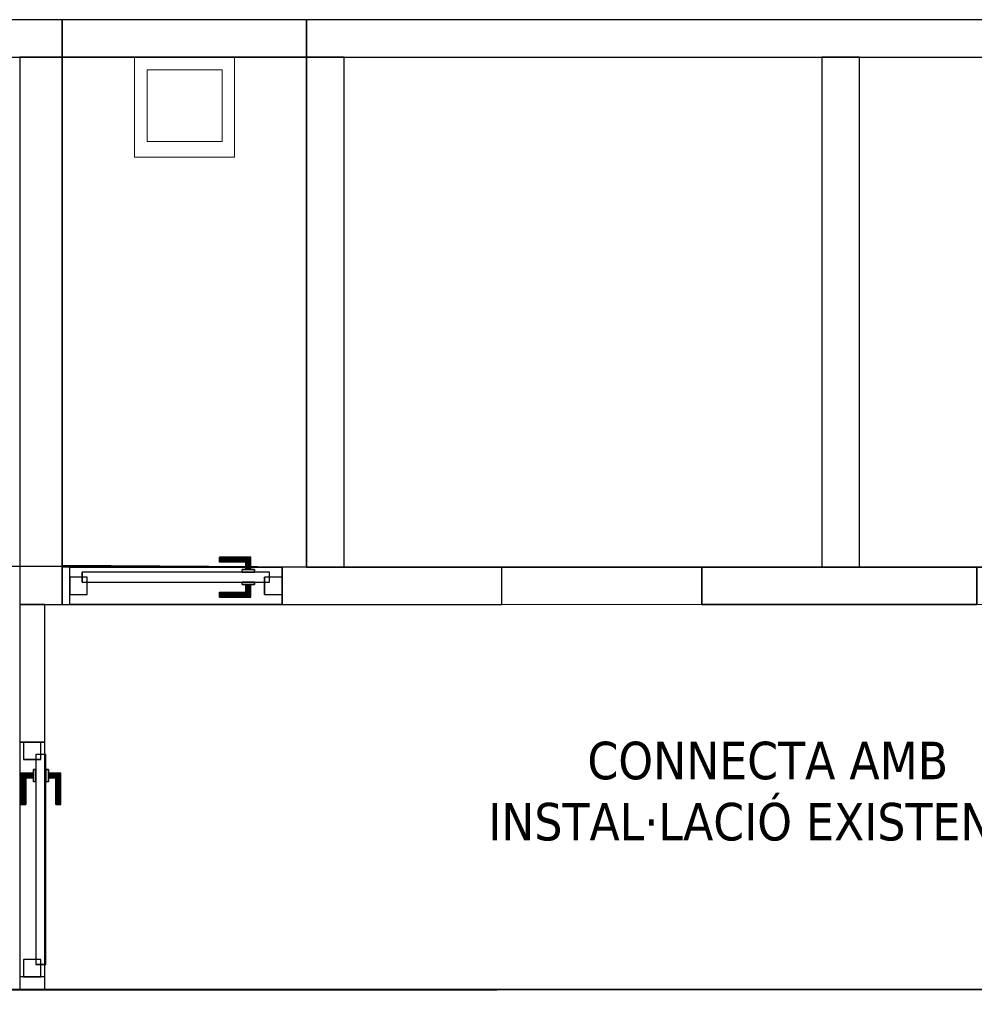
# Model space of a CAD drawing. Header units: metres. Extents: x 391.1 to 427.5, y 12.5 to 28.4.
# Tile 207 of 209: x 415.8 to 419.6, y 24.3 to 28.2. Entities that reach past the tile are written whole.
import ezdxf

# ---------------------------------------------------------------- set-up
doc = ezdxf.new("R2010")
doc.units = ezdxf.units.M
doc.layers.add('01_CARPINTERIA', color=5, linetype='Continuous', lineweight=25, true_color=0x0000ff)
doc.layers.add('01_SUELOS', color=7, linetype='Continuous', lineweight=25, true_color=0x007f00)
for name, color, linetype, lineweight in [('02_MOBILIARIO', 7, 'Continuous', 18), ('A-DETL-____-MBND', 7, 'Continuous', 18), ('A-GENM-____-OTLN', 7, 'Continuous', 18), ('A-WALL-____-MCUT', 7, 'Continuous', 25), ('A-WALL-____-OTLN', 7, 'Continuous', 25), ('G-____-____-TEXT', 7, 'Continuous', 30)]:
    doc.layers.add(name, color=color, linetype=linetype, lineweight=lineweight)
doc.styles.add('Tahoma_4', font='tahoma.ttf', dxfattribs={"height": 0.15})

# ---------------------------------------------------------------- blocks, each defined once
blk = doc.blocks.new('Family - Evans PA-152030-03_CLI_AIGUA_P0A')
at = {"layer": 'A-WALL-____-MCUT', "color": 253, "true_color": 0xaaaaaa}
for p, q in [((2.0405, 0.15), (0, 0.15)), ((0, 0.15), (0, 0)), ((2.0405, 0), (2.0405, 0.15)), ((0, 0), (2.0405, 0))]:
    blk.add_line(p, q, dxfattribs=at)
at = {"layer": 'A-WALL-____-OTLN', "color": 253, "true_color": 0xaaaaaa}
for p, q in [((2.0405, 0.15), (0, 0.15)), ((0, 0.15), (0, 0)), ((2.0405, 0), (2.0405, 0.15)), ((0, 0), (2.0405, 0))]:
    blk.add_line(p, q, dxfattribs=at)
at = {"layer": 'A-WALL-____-OTLN', "color": 253, "lineweight": 18, "true_color": 0xaaaaaa}
blk.add_line((0, 0), (2.0405, 0), dxfattribs=at)
blk = doc.blocks.new('Family - Evans PA-152062-03_CLI_AIGUA_P0A')
at = {"layer": 'A-WALL-____-MCUT', "color": 253, "true_color": 0xaaaaaa}
for p, q in [((4.3623, 0.15), (0, 0.15)), ((0, 0.15), (0, 0)), ((4.3623, 0), (4.3623, 0.15)), ((0, 0), (4.3623, 0))]:
    blk.add_line(p, q, dxfattribs=at)
at = {"layer": 'A-WALL-____-OTLN', "color": 253, "true_color": 0xaaaaaa}
for p, q in [((4.3623, 0.15), (0, 0.15)), ((0, 0.15), (0, 0)), ((4.3623, 0), (4.3623, 0.15)), ((0, 0), (4.3623, 0))]:
    blk.add_line(p, q, dxfattribs=at)
at = {"layer": 'A-WALL-____-OTLN', "color": 253, "lineweight": 18, "true_color": 0xaaaaaa}
blk.add_line((0, 0), (4.3623, 0), dxfattribs=at)
blk = doc.blocks.new('Family - Evans PA-152125-03_CLI_AIGUA_P0A')
at = {"layer": 'A-WALL-____-MCUT', "color": 253, "true_color": 0xaaaaaa}
for p, q in [((0.9778, 0.15), (0, 0.15)), ((0, 0.15), (0, 0)), ((0.9778, 0), (0.9778, 0.15)), ((0, 0), (0.9778, 0))]:
    blk.add_line(p, q, dxfattribs=at)
at = {"layer": 'A-WALL-____-OTLN', "color": 253, "true_color": 0xaaaaaa}
for p, q in [((0.9778, 0.15), (0, 0.15)), ((0, 0.15), (0, 0)), ((0.9778, 0), (0.9778, 0.15)), ((0, 0), (0.9778, 0))]:
    blk.add_line(p, q, dxfattribs=at)
at = {"layer": 'A-WALL-____-OTLN', "color": 253, "lineweight": 18, "true_color": 0xaaaaaa}
blk.add_line((0, 0), (0.9778, 0), dxfattribs=at)
blk = doc.blocks.new('Family - Evans PA-152164-03_CLI_AIGUA_P0A')
at = {"layer": 'A-WALL-____-MCUT', "color": 253, "true_color": 0xaaaaaa}
for p, q in [((0.05, 0.1), (0, 0.1)), ((0, 0.1), (0, 0)), ((0.05, 0), (0.05, 0.1)), ((0.99, 0.1), (0.99, 0)), ((1.54, 0.1), (0.99, 0.1)), ((1.54, 0), (1.54, 0.1)), ((0, 0), (0.05, 0)), ((0.99, 0), (1.54, 0))]:
    blk.add_line(p, q, dxfattribs=at)
at = {"layer": 'A-WALL-____-OTLN', "color": 253, "true_color": 0xaaaaaa}
for p, q in [((1.54, 0.1), (0, 0.1)), ((0, 0.1), (0, 0)), ((0.05, 0), (0.05, 0.1)), ((0.99, 0.1), (0.05, 0.1)), ((0.99, 0), (0.99, 0.1)), ((1.54, 0), (1.54, 0.1)), ((0, 0), (1.54, 0)), ((0.05, 0), (0.99, 0))]:
    blk.add_line(p, q, dxfattribs=at)
at = {"layer": 'A-WALL-____-OTLN', "color": 253, "lineweight": 18, "true_color": 0xaaaaaa}
blk.add_line((0, 0), (1.54, 0), dxfattribs=at)
blk = doc.blocks.new('Family - Vano de puerta PA-152166-03_CLI_AIGUA_P0A')
at = {"layer": 'A-GENM-____-OTLN', "color": 253, "true_color": 0xaaaaaa}
for p, q in [((415.8769, 25.3396), (415.7769, 25.3396)), ((415.7769, 25.3396), (415.7769, 24.3996)), ((415.7769, 24.3996), (415.7769, 25.3396)), ((415.7769, 25.3396), (415.8769, 25.3396)), ((415.8769, 24.3996), (415.8769, 25.3396)), ((415.8769, 25.3396), (415.8769, 24.3996)), ((415.7769, 24.3996), (415.8769, 24.3996)), ((415.7769, 24.3996), (415.8769, 24.3996))]:
    blk.add_line(p, q, dxfattribs=at)
blk = doc.blocks.new('Family - Evans PA-152202-03_CLI_AIGUA_P0A')
at = {"layer": 'A-WALL-____-MCUT', "color": 253, "true_color": 0xaaaaaa}
for p, q in [((2.0405, 0.15), (0, 0.15)), ((0, 0.15), (0, 0)), ((2.0405, 0), (2.0405, 0.15)), ((0, 0), (2.0405, 0))]:
    blk.add_line(p, q, dxfattribs=at)
at = {"layer": 'A-WALL-____-OTLN', "color": 253, "true_color": 0xaaaaaa}
for p, q in [((2.0405, 0.15), (0, 0.15)), ((0, 0.15), (0, 0)), ((2.0405, 0), (2.0405, 0.15)), ((0, 0), (2.0405, 0))]:
    blk.add_line(p, q, dxfattribs=at)
at = {"layer": 'A-WALL-____-OTLN', "color": 253, "lineweight": 18, "true_color": 0xaaaaaa}
blk.add_line((0.0124, 0), (2.0217, 0), dxfattribs=at)
blk = doc.blocks.new('Family - Evans PA-152249-03_CLI_AIGUA_P0A')
at = {"layer": 'A-WALL-____-MCUT', "color": 253, "true_color": 0xaaaaaa}
for p, q in [((0.0301, 0.15), (0, 0.15)), ((0, 0.15), (0, 0)), ((0.0301, 0), (0.0301, 0.15)), ((1.76, 0.15), (0.8801, 0.15)), ((0.8801, 0.15), (0.8801, 0)), ((1.76, 0), (1.76, 0.15)), ((3.66, 0.15), (2.56, 0.15)), ((2.56, 0.15), (2.56, 0)), ((3.66, 0), (3.66, 0.15)), ((5.2036, 0.15), (4.46, 0.15)), ((4.46, 0.15), (4.46, 0)), ((5.2036, 0), (5.2036, 0.15)), ((0, 0), (0.0301, 0)), ((0.8801, 0), (1.76, 0)), ((2.56, 0), (3.66, 0)), ((4.46, 0), (5.2036, 0))]:
    blk.add_line(p, q, dxfattribs=at)
at = {"layer": 'A-WALL-____-OTLN', "color": 253, "true_color": 0xaaaaaa}
for p, q in [((0, 0), (0, 0.15)), ((1.76, 0.15), (0, 0.15)), ((0.0301, 0.15), (0.8801, 0.15)), ((0.0301, 0), (0.0301, 0.15)), ((0.8801, 0), (0.8801, 0.15)), ((1.76, 0), (1.76, 0.15)), ((3.66, 0.15), (2.56, 0.15)), ((2.56, 0), (2.56, 0.15)), ((3.66, 0.15), (3.66, 0)), ((4.46, 0), (4.46, 0.15)), ((5.2036, 0.15), (4.46, 0.15)), ((5.2036, 0), (5.2036, 0.15)), ((0, 0), (1.76, 0)), ((0.8801, 0), (0.0301, 0)), ((4.46, 0), (5.2036, 0)), ((3.66, 0), (2.56, 0))]:
    blk.add_line(p, q, dxfattribs=at)
at = {"layer": 'A-WALL-____-OTLN', "color": 253, "lineweight": 18, "true_color": 0xaaaaaa}
blk.add_line((-0.0002, 0), (5.19, 0), dxfattribs=at)
blk = doc.blocks.new('Family - Vano de puerta PA-152251-03_CLI_AIGUA_P0A')
at = {"layer": 'A-GENM-____-OTLN', "color": 253, "true_color": 0xaaaaaa}
for p, q in [((415.977, 26.0396), (415.977, 25.8896)), ((416.827, 26.0396), (415.977, 26.0396)), ((415.977, 26.0396), (415.977, 25.8896)), ((415.977, 26.0396), (416.827, 26.0396)), ((416.827, 25.8896), (416.827, 26.0396)), ((416.827, 26.0396), (416.827, 25.8896)), ((415.977, 25.8896), (416.827, 25.8896)), ((416.827, 25.8896), (415.977, 25.8896))]:
    blk.add_line(p, q, dxfattribs=at)
blk = doc.blocks.new('Family - Vano de puerta PA-152253-03_CLI_AIGUA_P0A')
at = {"layer": 'A-GENM-____-OTLN', "color": 253, "true_color": 0xaaaaaa}
for p, q in [((417.7069, 26.0396), (417.7069, 25.8896)), ((418.5069, 26.0396), (417.7069, 26.0396)), ((417.7069, 26.0396), (417.7069, 25.8896)), ((417.7069, 26.0396), (418.5069, 26.0396)), ((418.5069, 25.8896), (418.5069, 26.0396)), ((418.5069, 26.0396), (418.5069, 25.8896)), ((417.7069, 25.8896), (418.5069, 25.8896)), ((418.5069, 25.8896), (417.7069, 25.8896))]:
    blk.add_line(p, q, dxfattribs=at)
blk = doc.blocks.new('Family - Evans PA-152309-03_CLI_AIGUA_P0A')
at = {"layer": 'A-WALL-____-MCUT', "color": 253, "true_color": 0xaaaaaa}
for p, q in [((2.1905, 0.17), (0, 0.17)), ((0, 0.17), (0, 0)), ((2.1905, 0), (2.1905, 0.17)), ((0, 0), (2.1905, 0))]:
    blk.add_line(p, q, dxfattribs=at)
at = {"layer": 'A-WALL-____-OTLN', "color": 253, "true_color": 0xaaaaaa}
for p, q in [((2.1905, 0.17), (0, 0.17)), ((0, 0.17), (0, 0)), ((2.1905, 0), (2.1905, 0.17)), ((0, 0), (2.1905, 0))]:
    blk.add_line(p, q, dxfattribs=at)
at = {"layer": 'A-WALL-____-OTLN', "color": 253, "lineweight": 18, "true_color": 0xaaaaaa}
blk.add_line((0, 0), (2.1905, 0), dxfattribs=at)
blk = doc.blocks.new('Family - LONDR55-XX_ZZ-ARQ-CAA-M3D-Londres55-152321-03_CLI_AIGUA_P0A')
at = {"layer": '01_SUELOS', "color": 9, "true_color": 0xaad4aa}
for p, q in [((13.1175, 2.4087), (11.1623, 2.4099)), ((13.1175, 2.4087), (11.1623, 2.4099)), ((11.1623, 2.4099), (13.1175, 2.4087)), ((11.1623, 2.4099), (13.1175, 2.4087)), ((13.5678, 2.4059), (13.1175, 2.4087)), ((13.5678, 2.4059), (13.1175, 2.4087)), ((13.1175, 2.4087), (13.5678, 2.4059)), ((13.1175, 2.4087), (13.5678, 2.4059)), ((13.5678, 2.4059), (13.5678, 2.4059)), ((13.5678, 2.4059), (13.5678, 2.4059)), ((17.78, 2.4059), (13.5678, 2.4059)), ((17.78, 2.4059), (13.5678, 2.4059)), ((13.5678, 2.4059), (17.78, 2.4059)), ((13.5678, 2.4059), (13.5678, 2.4059)), ((13.5678, 2.4059), (13.5678, 2.4059)), ((13.5678, 2.4059), (17.78, 2.4059)), ((6.46, 0.7095), (17.78, 0.7159)), ((6.46, 0.7095), (17.78, 0.7159)), ((17.78, 0.7159), (6.46, 0.7095)), ((17.78, 0.7159), (6.46, 0.7095))]:
    blk.add_line(p, q, dxfattribs=at)
blk = doc.blocks.new('Family - Evans PA-152325-03_CLI_AIGUA_P0A')
at = {"layer": 'A-WALL-____-MCUT', "color": 253, "true_color": 0xaaaaaa}
for p, q in [((6.7, 0.15), (0, 0.15)), ((0, 0.15), (0, 0)), ((6.7, 0), (6.7, 0.15)), ((0, 0), (6.7, 0))]:
    blk.add_line(p, q, dxfattribs=at)
at = {"layer": 'A-WALL-____-OTLN', "color": 253, "true_color": 0xaaaaaa}
for p, q in [((6.7, 0.15), (0, 0.15)), ((0, 0.15), (0, 0)), ((6.7, 0), (6.7, 0.15)), ((0, 0), (6.7, 0))]:
    blk.add_line(p, q, dxfattribs=at)
at = {"layer": 'A-WALL-____-OTLN', "color": 253, "lineweight": 18, "true_color": 0xaaaaaa}
blk.add_line((0, 0), (6.7, 0), dxfattribs=at)
blk = doc.blocks.new('Family - Evans PA-152339-03_CLI_AIGUA_P0A')
at = {"layer": 'A-WALL-____-MCUT', "color": 253, "true_color": 0xaaaaaa}
for p, q in [((10.1711, 0.15), (0, 0.15)), ((0, 0.15), (0, 0)), ((0, 0), (10.1711, 0))]:
    blk.add_line(p, q, dxfattribs=at)
at = {"layer": 'A-WALL-____-OTLN', "color": 253, "true_color": 0xaaaaaa}
for p, q in [((10.1711, 0.15), (0, 0.15)), ((0, 0.15), (0, 0)), ((0, 0), (10.1711, 0))]:
    blk.add_line(p, q, dxfattribs=at)
at = {"layer": 'A-WALL-____-OTLN', "color": 253, "lineweight": 18, "true_color": 0xaaaaaa}
blk.add_line((0, 0), (10.1711, 0), dxfattribs=at)
blk = doc.blocks.new('Family - LONDR55-XX_ZZ-ARQ-CAA-M3D-Londres55-152402-03_CLI_AIGUA_P0A')
at = {"layer": '01_CARPINTERIA', "color": 161, "true_color": 0xaaaaff}
for p, q in [((0.6, 0.1487), (0.6, 0.15)), ((0.6, 0.15), (0.6, 0.1487)), ((0.725, 0.15), (0.6, 0.15)), ((0.6, 0.145), (0.6, 0.1487)), ((0.6, 0.1487), (0.6, 0.145)), ((0.7237, 0.1487), (0.6, 0.1487)), ((0.7237, 0.1487), (0.6, 0.1487)), ((0.6, 0.14), (0.6, 0.145)), ((0.6, 0.145), (0.6, 0.14)), ((0.72, 0.145), (0.6, 0.145)), ((0.72, 0.145), (0.6, 0.145)), ((0.6, 0.135), (0.6, 0.14)), ((0.6, 0.14), (0.6, 0.135)), ((0.6, 0.14), (0.715, 0.14)), ((0.715, 0.14), (0.6, 0.14)), ((0.6, 0.135), (0.6, 0.1313)), ((0.6, 0.1313), (0.6, 0.135)), ((0.71, 0.135), (0.6, 0.135)), ((0.71, 0.135), (0.6, 0.135)), ((0.6, 0.1313), (0.6, 0.13)), ((0.6, 0.13), (0.6, 0.1313)), ((0.7063, 0.1313), (0.6, 0.1313)), ((0.7063, 0.1313), (0.6, 0.1313)), ((0.705, 0.13), (0.6, 0.13)), ((0.705, 0.13), (0.7063, 0.1313)), ((0.7063, 0.1313), (0.705, 0.13)), ((0.705, 0.1), (0.705, 0.13)), ((0.7063, 0.1313), (0.71, 0.135)), ((0.71, 0.135), (0.7063, 0.1313)), ((0.7063, 0.1), (0.7063, 0.1313)), ((0.7063, 0.1), (0.7063, 0.1313)), ((0.71, 0.135), (0.715, 0.14)), ((0.715, 0.14), (0.71, 0.135)), ((0.71, 0.1), (0.71, 0.135)), ((0.71, 0.1), (0.71, 0.135)), ((0.72, 0.145), (0.715, 0.14)), ((0.715, 0.14), (0.72, 0.145)), ((0.715, 0.14), (0.715, 0.1)), ((0.715, 0.1), (0.715, 0.14)), ((0.7237, 0.1487), (0.72, 0.145)), ((0.72, 0.145), (0.7237, 0.1487)), ((0.72, 0.1), (0.72, 0.145)), ((0.72, 0.1), (0.72, 0.145)), ((0.725, 0.15), (0.7237, 0.1487)), ((0.7237, 0.1487), (0.725, 0.15)), ((0.7237, 0.1), (0.7237, 0.1487)), ((0.7237, 0.1), (0.7237, 0.1487)), ((0.725, 0.1), (0.725, 0.15)), ((0.8, 0.09), (0.05, 0.09)), ((0.05, 0.09), (0.05, 0.05)), ((0.8, 0.09), (0.05, 0.09)), ((0.05, 0.05), (0.05, 0.09)), ((0.74, 0.1), (0.69, 0.1)), ((0.69, 0.1), (0.74, 0.1)), ((0.69, 0.09), (0.69, 0.1)), ((0.69, 0.09), (0.69, 0.1)), ((0.74, 0.09), (0.69, 0.09)), ((0.69, 0.09), (0.74, 0.09)), ((0.7063, 0.1), (0.705, 0.1)), ((0.705, 0.1), (0.7063, 0.1)), ((0.71, 0.1), (0.7063, 0.1)), ((0.7063, 0.1), (0.71, 0.1)), ((0.715, 0.1), (0.71, 0.1)), ((0.71, 0.1), (0.715, 0.1)), ((0.72, 0.1), (0.715, 0.1)), ((0.715, 0.1), (0.72, 0.1)), ((0.72, 0.1), (0.7237, 0.1)), ((0.7237, 0.1), (0.72, 0.1)), ((0.7237, 0.1), (0.725, 0.1)), ((0.725, 0.1), (0.7237, 0.1)), ((0.74, 0.09), (0.74, 0.1)), ((0.74, 0.1), (0.74, 0.09)), ((0.8, 0.05), (0.8, 0.09)), ((0.8, 0.05), (0.8, 0.09)), ((0.07, 0.07), (0, 0.07)), ((0, 0.07), (0, 0)), ((0.07, 0.07), (0, 0.07)), ((0, 0), (0, 0.07)), ((0.05, 0.05), (0.8, 0.05)), ((0.05, 0.05), (0.8, 0.05)), ((0.07, 0), (0.07, 0.07)), ((0.07, 0), (0.07, 0.07)), ((0.69, 0.05), (0.74, 0.05)), ((0.74, 0.05), (0.69, 0.05)), ((0.69, 0.04), (0.69, 0.05)), ((0.69, 0.04), (0.69, 0.05)), ((0.69, 0.04), (0.74, 0.04)), ((0.74, 0.04), (0.69, 0.04)), ((0.7063, 0.04), (0.705, 0.04)), ((0.705, 0.04), (0.7063, 0.04)), ((0.705, 0.01), (0.705, 0.04)), ((0.71, 0.04), (0.7063, 0.04)), ((0.7063, 0.04), (0.71, 0.04)), ((0.7063, 0.0087), (0.7063, 0.04)), ((0.7063, 0.0087), (0.7063, 0.04)), ((0.71, 0.04), (0.715, 0.04)), ((0.715, 0.04), (0.71, 0.04)), ((0.71, 0.005), (0.71, 0.04)), ((0.71, 0.005), (0.71, 0.04)), ((0.715, 0.04), (0.72, 0.04)), ((0.72, 0.04), (0.715, 0.04)), ((0.715, 0.04), (0.715, 0)), ((0.715, 0), (0.715, 0.04)), ((0.72, 0.04), (0.7237, 0.04)), ((0.7237, 0.04), (0.72, 0.04)), ((0.72, -0.005), (0.72, 0.04)), ((0.72, -0.005), (0.72, 0.04)), ((0.7237, 0.04), (0.725, 0.04)), ((0.725, 0.04), (0.7237, 0.04)), ((0.7237, -0.0087), (0.7237, 0.04)), ((0.7237, -0.0087), (0.7237, 0.04)), ((0.725, -0.01), (0.725, 0.04)), ((0.74, 0.04), (0.74, 0.05)), ((0.74, 0.05), (0.74, 0.04)), ((0.85, 0.07), (0.78, 0.07)), ((0.78, 0.07), (0.78, 0)), ((0.85, 0.07), (0.78, 0.07)), ((0.78, 0), (0.78, 0.07)), ((0.85, 0), (0.85, 0.07)), ((0.85, 0), (0.85, 0.07)), ((0, 0), (0.07, 0)), ((0, 0), (0.07, 0)), ((0.6, 0.0087), (0.6, 0.01)), ((0.6, 0.01), (0.6, 0.0087)), ((0.6, 0.01), (0.705, 0.01)), ((0.6, 0.005), (0.6, 0.0087)), ((0.6, 0.0087), (0.6, 0.005)), ((0.6, 0.0087), (0.7063, 0.0087)), ((0.6, 0.0087), (0.7063, 0.0087)), ((0.6, 0), (0.6, 0.005)), ((0.6, 0.005), (0.6, 0)), ((0.6, 0.005), (0.71, 0.005)), ((0.6, 0.005), (0.71, 0.005)), ((0.6, -0.005), (0.6, 0)), ((0.6, 0), (0.6, -0.005)), ((0.715, 0), (0.6, 0)), ((0.6, 0), (0.715, 0)), ((0.7063, 0.0087), (0.705, 0.01)), ((0.705, 0.01), (0.7063, 0.0087)), ((0.71, 0.005), (0.7063, 0.0087)), ((0.7063, 0.0087), (0.71, 0.005)), ((0.715, 0), (0.71, 0.005)), ((0.71, 0.005), (0.715, 0)), ((0.715, 0), (0.72, -0.005)), ((0.78, 0), (0.85, 0)), ((0.78, 0), (0.85, 0)), ((0.6, -0.005), (0.6, -0.0087)), ((0.6, -0.0087), (0.6, -0.005)), ((0.6, -0.005), (0.72, -0.005)), ((0.6, -0.005), (0.72, -0.005)), ((0.6, -0.0087), (0.6, -0.01)), ((0.6, -0.01), (0.6, -0.0087)), ((0.6, -0.0087), (0.7237, -0.0087)), ((0.6, -0.0087), (0.7237, -0.0087)), ((0.6, -0.01), (0.725, -0.01)), ((0.72, -0.005), (0.715, 0)), ((0.72, -0.005), (0.7237, -0.0087)), ((0.7237, -0.0087), (0.72, -0.005)), ((0.7237, -0.0087), (0.725, -0.01)), ((0.725, -0.01), (0.7237, -0.0087))]:
    blk.add_line(p, q, dxfattribs=at)
blk = doc.blocks.new('Family - Porta PA-152403-03_CLI_AIGUA_P0A')
blk.add_blockref('Family - LONDR55-XX_ZZ-ARQ-CAA-M3D-Londres55-152402-03_CLI_AIGUA_P0A', (0, 0))
blk = doc.blocks.new('Family - LONDR55-XX_ZZ-ARQ-CAA-M3D-Londres55-152579-03_CLI_AIGUA_P0A')
at = {"layer": '01_CARPINTERIA', "color": 161, "true_color": 0xaaaaff}
for p, q in [((0.1263, 0.1487), (0.125, 0.15)), ((0.125, 0.15), (0.125, 0.1)), ((0.125, 0.15), (0.1263, 0.1487)), ((0.25, 0.15), (0.125, 0.15)), ((0.13, 0.145), (0.1263, 0.1487)), ((0.1263, 0.1487), (0.1263, 0.1)), ((0.1263, 0.1487), (0.1263, 0.1)), ((0.1263, 0.1487), (0.13, 0.145)), ((0.25, 0.1487), (0.1263, 0.1487)), ((0.25, 0.1487), (0.1263, 0.1487)), ((0.135, 0.14), (0.13, 0.145)), ((0.13, 0.145), (0.13, 0.1)), ((0.13, 0.145), (0.13, 0.1)), ((0.13, 0.145), (0.135, 0.14)), ((0.25, 0.145), (0.13, 0.145)), ((0.25, 0.145), (0.13, 0.145)), ((0.135, 0.1), (0.135, 0.14)), ((0.135, 0.14), (0.135, 0.1)), ((0.135, 0.14), (0.14, 0.135)), ((0.14, 0.135), (0.135, 0.14)), ((0.135, 0.14), (0.25, 0.14)), ((0.25, 0.14), (0.135, 0.14)), ((0.14, 0.135), (0.14, 0.1)), ((0.14, 0.135), (0.1437, 0.1313)), ((0.1437, 0.1313), (0.14, 0.135)), ((0.14, 0.135), (0.14, 0.1)), ((0.25, 0.135), (0.14, 0.135)), ((0.25, 0.135), (0.14, 0.135)), ((0.1437, 0.1313), (0.1437, 0.1)), ((0.1437, 0.1313), (0.145, 0.13)), ((0.145, 0.13), (0.1437, 0.1313)), ((0.1437, 0.1313), (0.1437, 0.1)), ((0.25, 0.1313), (0.1437, 0.1313)), ((0.25, 0.1313), (0.1437, 0.1313)), ((0.145, 0.13), (0.145, 0.1)), ((0.25, 0.13), (0.145, 0.13)), ((0.25, 0.1487), (0.25, 0.15)), ((0.25, 0.15), (0.25, 0.1487)), ((0.25, 0.145), (0.25, 0.1487)), ((0.25, 0.1487), (0.25, 0.145)), ((0.25, 0.145), (0.25, 0.14)), ((0.25, 0.14), (0.25, 0.145)), ((0.25, 0.14), (0.25, 0.135)), ((0.25, 0.135), (0.25, 0.14)), ((0.25, 0.135), (0.25, 0.1313)), ((0.25, 0.1313), (0.25, 0.135)), ((0.25, 0.1313), (0.25, 0.13)), ((0.25, 0.13), (0.25, 0.1313)), ((0.89, 0.09), (0.05, 0.09)), ((0.05, 0.09), (0.05, 0.05)), ((0.89, 0.09), (0.05, 0.09)), ((0.05, 0.09), (0.05, 0.05)), ((0.16, 0.1), (0.11, 0.1)), ((0.11, 0.1), (0.16, 0.1)), ((0.11, 0.1), (0.11, 0.09)), ((0.11, 0.09), (0.11, 0.1)), ((0.16, 0.09), (0.11, 0.09)), ((0.11, 0.09), (0.16, 0.09)), ((0.1263, 0.1), (0.125, 0.1)), ((0.125, 0.1), (0.1263, 0.1)), ((0.13, 0.1), (0.1263, 0.1)), ((0.1263, 0.1), (0.13, 0.1)), ((0.135, 0.1), (0.13, 0.1)), ((0.13, 0.1), (0.135, 0.1)), ((0.14, 0.1), (0.135, 0.1)), ((0.135, 0.1), (0.14, 0.1)), ((0.14, 0.1), (0.1437, 0.1)), ((0.1437, 0.1), (0.14, 0.1)), ((0.1437, 0.1), (0.145, 0.1)), ((0.145, 0.1), (0.1437, 0.1)), ((0.16, 0.1), (0.16, 0.09)), ((0.16, 0.1), (0.16, 0.09)), ((0.89, 0.05), (0.89, 0.09)), ((0.89, 0.09), (0.89, 0.05)), ((0.07, 0.07), (0, 0.07)), ((0, 0.07), (0, 0)), ((0.07, 0.07), (0, 0.07)), ((0, 0.07), (0, 0)), ((0.05, 0.05), (0.89, 0.05)), ((0.05, 0.05), (0.89, 0.05)), ((0.07, 0), (0.07, 0.07)), ((0.07, 0.07), (0.07, 0)), ((0.11, 0.05), (0.16, 0.05)), ((0.16, 0.05), (0.11, 0.05)), ((0.11, 0.05), (0.11, 0.04)), ((0.11, 0.04), (0.11, 0.05)), ((0.11, 0.04), (0.16, 0.04)), ((0.16, 0.04), (0.11, 0.04)), ((0.1263, 0.04), (0.125, 0.04)), ((0.125, 0.04), (0.1263, 0.04)), ((0.125, 0.04), (0.125, -0.01)), ((0.13, 0.04), (0.1263, 0.04)), ((0.1263, 0.04), (0.13, 0.04)), ((0.1263, 0.04), (0.1263, -0.0087)), ((0.1263, 0.04), (0.1263, -0.0087)), ((0.13, 0.04), (0.135, 0.04)), ((0.135, 0.04), (0.13, 0.04)), ((0.13, 0.04), (0.13, -0.005)), ((0.13, 0.04), (0.13, -0.005)), ((0.135, 0.04), (0.14, 0.04)), ((0.14, 0.04), (0.135, 0.04)), ((0.135, 0), (0.135, 0.04)), ((0.135, 0.04), (0.135, 0)), ((0.14, 0.04), (0.1437, 0.04)), ((0.1437, 0.04), (0.14, 0.04)), ((0.14, 0.04), (0.14, 0.005)), ((0.14, 0.04), (0.14, 0.005)), ((0.1437, 0.04), (0.145, 0.04)), ((0.145, 0.04), (0.1437, 0.04)), ((0.1437, 0.04), (0.1437, 0.0087)), ((0.1437, 0.04), (0.1437, 0.0087)), ((0.145, 0.04), (0.145, 0.01)), ((0.16, 0.05), (0.16, 0.04)), ((0.16, 0.05), (0.16, 0.04)), ((0.94, 0.07), (0.87, 0.07)), ((0.87, 0.07), (0.87, 0)), ((0.94, 0.07), (0.87, 0.07)), ((0.87, 0.07), (0.87, 0)), ((0.94, 0), (0.94, 0.07)), ((0.94, 0.07), (0.94, 0)), ((0, 0), (0.07, 0)), ((0, 0), (0.07, 0)), ((0.13, -0.005), (0.135, 0)), ((0.135, 0), (0.13, -0.005)), ((0.14, 0.005), (0.135, 0)), ((0.135, 0), (0.14, 0.005)), ((0.25, 0), (0.135, 0)), ((0.135, 0), (0.25, 0)), ((0.1437, 0.0087), (0.14, 0.005)), ((0.14, 0.005), (0.1437, 0.0087)), ((0.14, 0.005), (0.25, 0.005)), ((0.14, 0.005), (0.25, 0.005)), ((0.145, 0.01), (0.1437, 0.0087)), ((0.1437, 0.0087), (0.145, 0.01)), ((0.1437, 0.0087), (0.25, 0.0087)), ((0.1437, 0.0087), (0.25, 0.0087)), ((0.145, 0.01), (0.25, 0.01)), ((0.25, 0.0087), (0.25, 0.01)), ((0.25, 0.01), (0.25, 0.0087)), ((0.25, 0.005), (0.25, 0.0087)), ((0.25, 0.0087), (0.25, 0.005)), ((0.25, 0.005), (0.25, 0)), ((0.25, 0), (0.25, 0.005)), ((0.25, 0), (0.25, -0.005)), ((0.25, -0.005), (0.25, 0)), ((0.87, 0), (0.94, 0)), ((0.87, 0), (0.94, 0)), ((0.125, -0.01), (0.1263, -0.0087)), ((0.1263, -0.0087), (0.125, -0.01)), ((0.125, -0.01), (0.25, -0.01)), ((0.1263, -0.0087), (0.13, -0.005)), ((0.13, -0.005), (0.1263, -0.0087)), ((0.1263, -0.0087), (0.25, -0.0087)), ((0.1263, -0.0087), (0.25, -0.0087)), ((0.13, -0.005), (0.25, -0.005)), ((0.13, -0.005), (0.25, -0.005)), ((0.25, -0.005), (0.25, -0.0087)), ((0.25, -0.0087), (0.25, -0.005)), ((0.25, -0.0087), (0.25, -0.01)), ((0.25, -0.01), (0.25, -0.0087))]:
    blk.add_line(p, q, dxfattribs=at)
blk = doc.blocks.new('Family - Porta PA-152580-03_CLI_AIGUA_P0A')
blk.add_blockref('Family - LONDR55-XX_ZZ-ARQ-CAA-M3D-Londres55-152579-03_CLI_AIGUA_P0A', (0, 0))
blk = doc.blocks.new('Family - Abocador PA-152599-03_CLI_AIGUA_P0A')
at = {"layer": 'A-DETL-____-MBND', "color": 253, "true_color": 0xaaaaaa}
for p, q in [((0, 0.4), (0.4, 0.4)), ((0, 0), (0, 0.4)), ((0, 0.4), (0.4, 0.4)), ((0, 0), (0, 0.4)), ((0.4, 0.4), (0.4, 0)), ((0.4, 0.4), (0.4, 0)), ((0.05, 0.35), (0.05, 0.0629)), ((0.05, 0.0629), (0.05, 0.35)), ((0.35, 0.35), (0.05, 0.35)), ((0.05, 0.35), (0.35, 0.35)), ((0.35, 0.0629), (0.35, 0.35)), ((0.35, 0.0629), (0.35, 0.35)), ((0.05, 0.0629), (0.35, 0.0629)), ((0.35, 0.0629), (0.05, 0.0629)), ((0.4, 0), (0, 0)), ((0.4, 0), (0, 0))]:
    blk.add_line(p, q, dxfattribs=at)
blk = doc.blocks.new('Family - LONDR55-XX_ZZ-ARQ-CAA-M3D-Londres55-152611-03_CLI_AIGUA_P0A')
at = {"layer": '01_SUELOS', "color": 9, "true_color": 0xaad4aa}
for p, q in [((21.9598, 11.109), (10.6397, 11.1025)), ((10.6397, 11.1025), (21.9598, 11.109))]:
    blk.add_line(p, q, dxfattribs=at)
blk = doc.blocks.new('Family - LONDR55-XX_ZZ-ARQ-CAA-M3D-Londres55-152671-03_CLI_AIGUA_P0A')
at = {"layer": '01_SUELOS', "color": 9, "true_color": 0xaad4aa}
for p, q in [((0, 2.0405), (0, 0.006)), ((0, 0.006), (0, 2.0405)), ((0.9778, 2.0405), (0, 2.0405)), ((0, 2.0405), (0.9778, 2.0405)), ((0.9778, 0), (0.9778, 2.0405)), ((0.9778, 2.0405), (0.9778, 0)), ((0, 0.006), (0.9778, 0)), ((0.9778, 0), (0, 0.006))]:
    blk.add_line(p, q, dxfattribs=at)
blk = doc.blocks.new('LONDR55-XX_ZZ-ARQ-CAA-M3D-Londres55_ifc-1-03_CLI_AIGUA_P0A')
at = {"layer": '01_CARPINTERIA', "color": 253, "lineweight": 18, "true_color": 0xaaaaaa}
blk.add_blockref('Family - Porta PA-152403-03_CLI_AIGUA_P0A', (415.977, 25.9296), dxfattribs=at)
at = {"layer": '01_CARPINTERIA', "color": 253, "lineweight": 18, "true_color": 0xaaaaaa, "rotation": 270}
blk.add_blockref('Family - Porta PA-152580-03_CLI_AIGUA_P0A', (415.7919, 25.3396), dxfattribs=at)
at = {"layer": '01_SUELOS', "color": 253, "lineweight": 18, "true_color": 0xaaaaaa}
for name, p in [('Family - LONDR55-XX_ZZ-ARQ-CAA-M3D-Londres55-152671-03_CLI_AIGUA_P0A', (415.9469, 26.0396)), ('Family - LONDR55-XX_ZZ-ARQ-CAA-M3D-Londres55-152321-03_CLI_AIGUA_P0A', (403.3569, 23.6337)), ('Family - LONDR55-XX_ZZ-ARQ-CAA-M3D-Londres55-152611-03_CLI_AIGUA_P0A', (399.1772, 13.2406))]:
    blk.add_blockref(name, p, dxfattribs=at)
at = {"layer": '02_MOBILIARIO', "color": 253, "lineweight": 18, "true_color": 0xaaaaaa}
blk.add_blockref('Family - Abocador PA-152599-03_CLI_AIGUA_P0A', (416.2369, 27.6801), dxfattribs=at)
at = {"layer": 'A-GENM-____-OTLN', "color": 253, "lineweight": 18, "true_color": 0xaaaaaa}
for name in ['Family - Vano de puerta PA-152251-03_CLI_AIGUA_P0A', 'Family - Vano de puerta PA-152253-03_CLI_AIGUA_P0A', 'Family - Vano de puerta PA-152166-03_CLI_AIGUA_P0A']:
    blk.add_blockref(name, (0, 0), dxfattribs=at)
at = {"layer": 'A-WALL-____-OTLN', "color": 253, "lineweight": 18, "true_color": 0xaaaaaa}
for name, p, rotation in [('Family - Evans PA-152339-03_CLI_AIGUA_P0A', (415.9469, 28.2301), 180), ('Family - Evans PA-152125-03_CLI_AIGUA_P0A', (416.9247, 28.2301), 180), ('Family - Evans PA-152062-03_CLI_AIGUA_P0A', (421.287, 28.2301), 180), ('Family - Evans PA-152309-03_CLI_AIGUA_P0A', (415.7769, 28.0801), 270), ('Family - Evans PA-152202-03_CLI_AIGUA_P0A', (417.0747, 26.0396), 90), ('Family - Evans PA-152030-03_CLI_AIGUA_P0A', (419.1374, 26.0396), 90), ('Family - Evans PA-152164-03_CLI_AIGUA_P0A', (415.8769, 24.3496), 90), ('Family - Evans PA-152325-03_CLI_AIGUA_P0A', (421.1369, 24.3496), 180)]:
    blk.add_blockref(name, p, dxfattribs=dict(at, rotation=rotation))
blk.add_blockref('Family - Evans PA-152249-03_CLI_AIGUA_P0A', (415.9469, 25.8896), dxfattribs=at)

msp = doc.modelspace()

# ---------------------------------------------------------------- block references
at = {"lineweight": 5}
msp.add_blockref('LONDR55-XX_ZZ-ARQ-CAA-M3D-Londres55_ifc-1-03_CLI_AIGUA_P0A', (0, 0), dxfattribs=at)

# ---------------------------------------------------------------- texts
at = {"layer": 'G-____-____-TEXT', "char_height": 0.15, "attachment_point": 1, "style": 'Tahoma_4'}
for s, insert, width in [('CONNECTA AMB ', (418.0488, 25.3406), 1.859915), ('INSTAL·LACIÓ EXISTENT', (417.652, 25.0959), 2.74578)]:
    msp.add_mtext(s, dxfattribs=dict(at, insert=insert, width=width))

doc.saveas('drawing.dxf')
